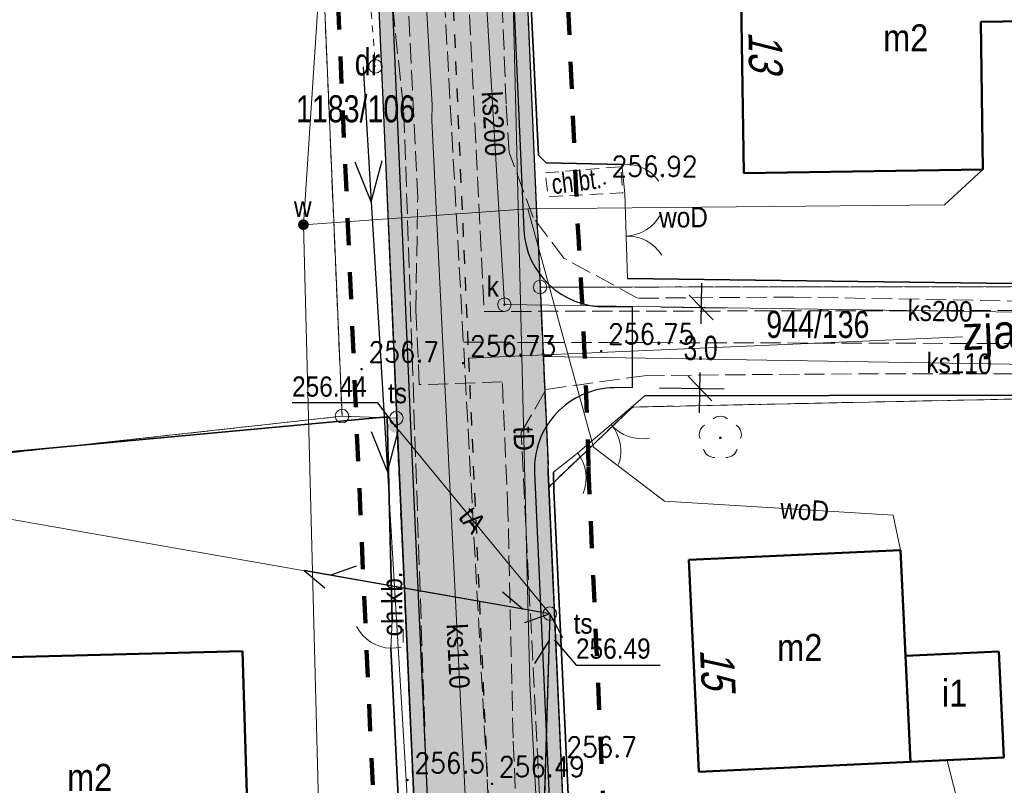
# Model space of a CAD drawing. Header units: metres. Extents: x 6553410 to 6553682, y 5599441 to 5599693.
# Tile 8 of 19: x 6553503 to 6553540, y 5599511 to 5599539. Entities that reach past the tile are written whole.
import ezdxf
from ezdxf.enums import TextEntityAlignment as Align

# ---------------------------------------------------------------- set-up
doc = ezdxf.new("R2010")
doc.units = ezdxf.units.M
doc.header["$LTSCALE"] = 0.5
doc.header["$PDMODE"] = 33
doc.header["$PDSIZE"] = 0.3
for name, pattern in [('1 1', [2, 1, -1]), ('1.0_0.5', [1.5, 1, -0.5]), ('1.5_0.5', [2, 1.5, -0.5]), ('219-500', [0]), ('egkk-500', [2, 1.5, -0.5]), ('egug-500', [1, 0.5, -0.5]), ('otob_500', [0]), ('otof_500', [0]), ('suep_nn_500', [0]), ('supp_500', [1, 0.5, -0.5]), ('sutp_500', [0])]:
    doc.linetypes.add(name, pattern=pattern)
doc.layers.get('0').update_dxf_attribs({"color": 2, "linetype": 'CONTINUOUS', "lineweight": 5})
doc.layers.get('Defpoints').update_dxf_attribs({"linetype": 'CONTINUOUS'})
for name, color, linetype in [('202-punkt graniczny', 7, 'CONTINUOUS'), ('203-punkt graniczny', 7, 'CONTINUOUS'), ('210-oznaczenie konturu użytku gruntowego', 7, 'CONTINUOUS'), ('211-numer działki ewidencyjnej', 7, 'CONTINUOUS'), ('217-kontur klasyfikacyjny', 7, 'CONTINUOUS'), ('218-kontur użytku gruntowego', 7, 'CONTINUOUS'), ('219-działka ewidencyjna', 7, 'CONTINUOUS'), ('238-Punkt adresowy budynku', 7, 'CONTINUOUS'), ('312-budynek ewidencyjny', 7, 'CONTINUOUS'), ('312-oznaczenie budynku ewidencyjnego-Atr117', 7, 'CONTINUOUS'), ('brama', 7, 'CONTINUOUS'), ('chodnik', 7, 'CONTINUOUS'), ('chodnik-Atr17', 7, 'CONTINUOUS'), ('drzewo liściaste', 7, 'CONTINUOUS'), ('furtka', 7, 'CONTINUOUS'), ('jezdnia', 7, 'CONTINUOUS'), ('OTRN_O', 7, 'CONTINUOUS'), ('PROJ_JP', 4, 'CONTINUOUS'), ('przewód elektroenergetyczny niskiego napięcia', 7, 'CONTINUOUS'), ('przewód gazowy - ob. projektowany', 7, 'CONTINUOUS'), ('przewód kanalizacyjny', 7, 'CONTINUOUS'), ('przewód kanalizacyjny - ob. projektowany', 7, 'CONTINUOUS'), ('przewód kanalizacyjny-Atr1', 7, 'CONTINUOUS'), ('przewód telekomunikacyjny napowietrzny', 7, 'CONTINUOUS'), ('przewód telekomunikacyjny podziemny', 7, 'CONTINUOUS'), ('przewód telekomunikacyjny podziemny-Atr1', 7, 'CONTINUOUS'), ('przewód wodociągowy', 7, 'CONTINUOUS'), ('przewód wodociągowy-Atr1', 7, 'CONTINUOUS'), ('rzędna', 7, 'CONTINUOUS'), ('rzędna-Atr2', 7, 'CONTINUOUS'), ('studnia kanalizacyjna', 7, 'CONTINUOUS'), ('studnia kanalizacyjna-Atr17', 7, 'CONTINUOUS'), ('słup przewodów napowietrznych', 7, 'CONTINUOUS'), ('słupek telekomunikacyjny', 7, 'CONTINUOUS'), ('słupek telekomunikacyjny-Atr17', 7, 'CONTINUOUS'), ('zasuwa lub zawór', 7, 'CONTINUOUS'), ('zasuwa lub zawór-Atr17', 7, 'CONTINUOUS'), ('zzz.gaTrasa', 7, 'CONTINUOUS'), ('zzz.gaTrasaKM', 7, 'CONTINUOUS')]:
    doc.layers.add(name, color=color, linetype=linetype)
for name, color, linetype, lineweight, true_color in [('OTO', 7, 'CONTINUOUS', 20, 0x000000), ('OTRN', 7, 'CONTINUOUS', 20, 0x000000), ('OTRS', 7, 'CONTINUOUS', 20, 0x000000), ('OTRS_O', 7, 'CONTINUOUS', 20, 0x000000)]:
    doc.layers.add(name, color=color, linetype=linetype, lineweight=lineweight, true_color=true_color)
doc.layers.add('proj_wymiar JP', color=2, linetype='CONTINUOUS', lineweight=5)
doc.styles.add('BDOT', font='SIMPLEX', dxfattribs={"width": 0.9})
doc.styles.add('GA4-ATR-TEXT', font='arial.ttf', dxfattribs={"width": 0.9})
doc.styles.get("Standard").update_dxf_attribs({"font": 'Working1250', "width": 0.75})
doc.linetypes.add('OTOO', pattern='A,7.5,[30,msgB.shx,S=1.28,R=0,X=0,Y=0],7.5', length=15)
doc.dimstyles.get("Standard").update_dxf_attribs({"dimtxt": 1, "dimasz": 1, "dimexe": 1, "dimexo": 1, "dimgap": 1, "dimtad": 1, "dimtxsty": 'Standard', "dimcen": 2.5, "dimadec": 0, "dimazin": 0, "dimtfac": 1, "dimtmove": 0, "dimatfit": 3, "dimfxl": 1, "dimarcsym": 0})

# ---------------------------------------------------------------- blocks, each defined once
blk = doc.blocks.new('US25')
at = {"linetype": 'Continuous', "lineweight": 0}
h = blk.add_hatch(color=0, dxfattribs=at)
edge = h.paths.add_edge_path()
edge.add_arc((0, 0), 0.2, 0, 360)
blk = doc.blocks.new('US09')
at = {"linetype": 'Continuous', "lineweight": 0}
h = blk.add_hatch(color=0, dxfattribs=at)
edge = h.paths.add_edge_path()
edge.add_arc((0, 0), 0.25, 0, 360)
blk = doc.blocks.new('PW01')
at = {"linetype": 'Continuous', "lineweight": 13}
h = blk.add_hatch(color=0, dxfattribs=at)
edge = h.paths.add_edge_path()
edge.add_arc((0, 0), 0.045, 0, 360)
blk = doc.blocks.new('US15')
at = {"color": 0, "linetype": 'Continuous', "lineweight": 13}
blk.add_circle((0, 0), 0.25, dxfattribs=at)
blk = doc.blocks.new('OP021')
at = {"linetype": 'Continuous', "lineweight": 13}
h = blk.add_hatch(color=0, dxfattribs=at)
edge = h.paths.add_edge_path()
edge.add_arc((0, 0), 0.05, 0, 360)
at = {"color": 0, "linetype": 'Continuous', "lineweight": 13}
for centre, start, end in [((0, 0.4), 49.272, 130.728), ((-0.38, 0.124), 121.308, 202.548), ((0.38, 0.124), 337.452, 58.692), ((-0.235, -0.324), 193.221, 274.871), ((0.235, -0.324), 265.129, 346.779)]:
    blk.add_arc(centre, 0.4, start, end, dxfattribs=at)
blk = doc.blocks.new('SUEP1')
at = {"color": 0, "linetype": 'Continuous'}
for p, q in [((5, 0), (3.5, 0.5)), ((15, 0), (13.5, 0.5)), ((0, 0), (5, 0)), ((5, 0), (3.5, -0.5)), ((5, 0), (15, 0)), ((15, 0), (13.5, -0.5))]:
    blk.add_line(p, q, dxfattribs=at)
blk = doc.blocks.new('SM05')
at = {"color": 0, "linetype": 'Continuous', "lineweight": 13}
blk.add_circle((0, 0), 0.25, dxfattribs=at)
blk = doc.blocks.new('SUTP')
at = {"color": 0, "linetype": 'Continuous'}
for p, q in [((0, 0), (0.866, 0.5)), ((9.232, 0), (8.366, 0.5)), ((0, 0), (9.232, 0)), ((1.866, -0.5), (1, 0)), ((7.366, -0.5), (8.232, 0))]:
    blk.add_line(p, q, dxfattribs=at)
blk = doc.blocks.new('OK02')
at = {"color": 0, "linetype": 'Continuous', "lineweight": 0}
for centre, start, end in [((-1.5, 0), 0, 60), ((1.5, 0), 120, 180)]:
    blk.add_arc(centre, 1.5, start, end, dxfattribs=at)
blk = doc.blocks.new('OK04')
at = {"color": 0, "linetype": 'Continuous', "lineweight": 0}
blk.add_arc((1.5, 0.001), 1.5, 120, 180, dxfattribs=at)
blk = doc.blocks.new('202')
at = {"color": 0, "linetype": 'Continuous', "lineweight": 0}
blk.add_circle((0, 0), 0.25, dxfattribs=at)
blk = doc.blocks.new('203')
at = {"linetype": 'Continuous', "lineweight": 0}
h = blk.add_hatch(color=0, dxfattribs=at)
edge = h.paths.add_edge_path()
edge.add_arc((0, 0), 0.045, 0, 360)
blk = doc.blocks.new('OTRS')
at = {"layer": 'OTRS', "color": 0, "lineweight": -3, "const_width": 0.09}
blk.add_lwpolyline([(-0.045, 0, 1), (0.045, 0, 1)], format="xyb", close=True, dxfattribs=at)
at = {"layer": 'OTRS_O', "color": 0, "style": 'BDOT'}
blk.add_attdef('RZEDNA', (0.514, 0.515), '', height=1.5, dxfattribs=at)
blk = doc.blocks.new('OTRN')
at = {"layer": 'OTRN', "color": 0, "const_width": 0.09}
blk.add_lwpolyline([(-0.045, 0, 1), (0.045, 0, 1)], format="xyb", close=True, dxfattribs=at)
at = {"layer": 'OTRN_O', "color": 0, "style": 'BDOT'}
blk.add_attdef('RZEDNA', (0.514, 0.515), '', height=1.5, dxfattribs=at)
blk = doc.blocks.new('z.ga4.PosMarkerL')
at = {"linetype": 'Continuous', "lineweight": 0}
blk.add_line((-36.593, 0), (0, 0), dxfattribs=at)
at = {"linetype": 'Continuous', "lineweight": 0, "style": 'GA4-ATR-TEXT', "width": 0.9}
blk.add_attdef('GAROADPOS', (-36.593, 1), '', height=2, dxfattribs=at)
blk = doc.blocks.new('_Oblique')
at = {"color": 0, "linetype": 'ByBlock', "lineweight": -2}
blk.add_line((-0.5, -0.5), (0.5, 0.5), dxfattribs=at)
blk = doc.blocks.new('*D69')
at = {"layer": 'Defpoints', "color": 0}
for p in [(6553525.794, 5599528.819), (6553528.292, 5599528.782), (6553525.749, 5599525.821)]:
    blk.add_point(p, dxfattribs=at)
at = {"layer": 'proj_wymiar JP', "color": 0, "linetype": 'ByBlock', "lineweight": -2}
for p, q in [((6553528.306, 5599529.682), (6553528.283, 5599528.183)), ((6553526.794, 5599528.804), (6553529.192, 5599528.769)), ((6553528.234, 5599524.884), (6553528.257, 5599526.383)), ((6553526.749, 5599525.806), (6553529.148, 5599525.771))]:
    blk.add_line(p, q, dxfattribs=at)
at = {"layer": 'proj_wymiar JP', "color": 0, "lineweight": -2, "xscale": 0.8999999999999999, "yscale": 0.8999999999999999, "zscale": 0.8999999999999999}
for p, rotation in [((6553528.292, 5599528.782), 89.14984837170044), ((6553528.248, 5599525.784), 269.1498483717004)]:
    blk.add_blockref('_Oblique', p, dxfattribs=dict(at, rotation=rotation))
at = {"layer": 'proj_wymiar JP', "color": 0, "insert": (6553528.27, 5599527.283), "char_height": 0.9, "attachment_point": 5}
blk.add_mtext('\\A1;3.0', dxfattribs=at)

msp = doc.modelspace()

# ---------------------------------------------------------------- hatches: boundary and pattern name
at = {"layer": 'PROJ_JP'}
h = msp.add_hatch(color=30, dxfattribs=at)
h.paths.add_polyline_path([(6553519.183, 5599486.201), (6553519.506, 5599478.232), (6553521.753, 5599478.332), (6553520.772, 5599502.572), (6553519.773, 5599524.813), (6553519.016, 5599542.214), (6553517.802, 5599568.404), (6553517.092, 5599584.326), (6553516.645, 5599594.147), (6553515.834, 5599612.185), (6553514.815, 5599636.274), (6553513.523, 5599667.029), (6553507.204, 5599667.436, -0.375437), (6553511.449, 5599662.805), (6553512.567, 5599636.179), (6553513.586, 5599612.087), (6553514.397, 5599594.045), (6553514.845, 5599584.225), (6553515.554, 5599568.302), (6553516.768, 5599542.113), (6553517.525, 5599524.714), (6553518.415, 5599504.902, -0.113833), (6553518.009, 5599502.692), (6553518.323, 5599495.798, -0.157382), (6553518.853, 5599494.356)])
h.paths.add_polyline_path([(6553520.05, 5599568.506), (6553519.638, 5599577.749, -0.154359), (6553520.106, 5599579.496), (6553519.858, 5599585.047, -0.154355), (6553519.235, 5599586.745), (6553518.893, 5599594.249), (6553518.081, 5599612.283), (6553517.063, 5599636.368), (6553516.015, 5599661.329, -0.441186), (6553521.256, 5599666.532), (6553513.523, 5599667.029), (6553514.815, 5599636.274), (6553515.834, 5599612.185), (6553516.645, 5599594.147), (6553517.092, 5599584.326), (6553517.802, 5599568.404), (6553519.016, 5599542.214), (6553519.773, 5599524.813), (6553520.772, 5599502.572), (6553521.753, 5599478.332), (6553524.001, 5599478.431), (6553523.02, 5599502.668), (6553522.121, 5599522.678, -0.149829), (6553522.56, 5599524.381), (6553522.308, 5599530.029, -0.148974), (6553521.726, 5599531.678), (6553521.263, 5599542.315)])
h = msp.add_hatch(color=256, dxfattribs=at)
h.paths.add_polyline_path([(6553515.895, 5599550.138), (6553516.268, 5599542.09), (6553517.025, 5599524.692), (6553517.916, 5599504.88, -0.01311), (6553517.92, 5599504.644), (6553518.009, 5599502.692, 0.113833), (6553518.415, 5599504.902), (6553517.525, 5599524.714), (6553516.768, 5599542.113), (6553516.395, 5599550.162)])
h.paths.add_polyline_path([(6553522.308, 5599530.029), (6553522.243, 5599531.499, -0.020126), (6553522.226, 5599531.7), (6553521.763, 5599542.337), (6553521.324, 5599551.8), (6553520.825, 5599551.777), (6553521.263, 5599542.315), (6553521.726, 5599531.678, 0.148974)])
h = msp.add_hatch(color=256, dxfattribs=at)
h.paths.add_polyline_path([(6553518.853, 5599494.356, 0.157382), (6553518.323, 5599495.798), (6553518.578, 5599490.18), (6553519.021, 5599490.198)])
h.paths.add_polyline_path([(6553519.122, 5599478.215), (6553519.506, 5599478.232), (6553519.183, 5599486.201), (6553518.76, 5599486.184)])
h.paths.add_polyline_path([(6553522.621, 5599522.7, -0.027372), (6553522.623, 5599522.974), (6553522.56, 5599524.381, 0.149829), (6553522.121, 5599522.678), (6553523.02, 5599502.668), (6553524.001, 5599478.431), (6553524.501, 5599478.452), (6553523.52, 5599502.69)])

# ---------------------------------------------------------------- linework, layer by layer
at = {"layer": '217-kontur klasyfikacyjny', "color": 3, "linetype": 'egkk-500', "lineweight": 18, "flags": 128}
for points in [[(6553515, 5599524.76), (6553513.93, 5599549.92)], [(6553546.74, 5599529.56), (6553522.33, 5599529.54)], [(6553522.33, 5599529.54), (6553522.66, 5599522.15)], [(6553525.75, 5599525.1), (6553546.76, 5599525.54)], [(6553522.66, 5599522.15), (6553525.75, 5599525.1)], [(6553483.51, 5599521.29), (6553515, 5599524.76)]]:
    msp.add_lwpolyline(points, dxfattribs=at)
at = {"layer": '218-kontur użytku gruntowego', "color": 3, "linetype": 'egug-500', "lineweight": 18, "flags": 128}
for points in [[(6553513.93, 5599549.92), (6553515, 5599524.76)], [(6553521.76, 5599542.33), (6553522.33, 5599529.54)], [(6553522.33, 5599529.54), (6553546.74, 5599529.56)], [(6553522.66, 5599522.15), (6553522.33, 5599529.54)], [(6553546.76, 5599525.54), (6553525.75, 5599525.1)], [(6553525.75, 5599525.1), (6553522.66, 5599522.15)], [(6553515, 5599524.76), (6553483.51, 5599521.29)], [(6553517.01, 5599524.69), (6553515, 5599524.76)], [(6553518.02, 5599502.45), (6553517.01, 5599524.69)], [(6553522.66, 5599522.15), (6553524.79, 5599474.22)]]:
    msp.add_lwpolyline(points, dxfattribs=at)
at = {"layer": '219-działka ewidencyjna', "color": 7, "linetype": '219-500', "lineweight": 18, "flags": 128}
for points in [[(6553513.93, 5599549.92), (6553515, 5599524.76)], [(6553515.93, 5599550.14), (6553517.01, 5599524.69)], [(6553522.33, 5599529.54), (6553521.76, 5599542.33)], [(6553522.33, 5599529.54), (6553546.74, 5599529.56)], [(6553522.33, 5599529.54), (6553522.66, 5599522.15)], [(6553546.76, 5599525.54), (6553525.75, 5599525.1)], [(6553525.75, 5599525.1), (6553522.66, 5599522.15)], [(6553483.51, 5599521.29), (6553515, 5599524.76)], [(6553515, 5599524.76), (6553517.01, 5599524.69)], [(6553517.01, 5599524.69), (6553518.02, 5599502.45)], [(6553524.79, 5599474.22), (6553522.66, 5599522.15)]]:
    msp.add_lwpolyline(points, dxfattribs=at)
at = {"layer": '312-budynek ewidencyjny', "color": 7, "linetype": 'Continuous', "lineweight": 50, "flags": 128}
for points in [[(6553529.74, 5599542.57), (6553529.87, 5599533.76)], [(6553538.64, 5599539.36), (6553541.94, 5599539.41)], [(6553538.72, 5599533.89), (6553538.64, 5599539.36)], [(6553529.87, 5599533.76), (6553538.72, 5599533.89)], [(6553535.67, 5599519.8), (6553527.84, 5599519.44)], [(6553535.85, 5599515.89), (6553535.67, 5599519.8)], [(6553527.84, 5599519.44), (6553528.2, 5599511.6)], [(6553511.31, 5599516.06), (6553502.72, 5599515.84)], [(6553511.63, 5599505.92), (6553511.31, 5599516.06)], [(6553539.31, 5599516.05), (6553535.85, 5599515.89)], [(6553539.49, 5599512.12), (6553539.31, 5599516.05)], [(6553536.04, 5599511.96), (6553535.85, 5599515.89)], [(6553535.85, 5599515.89), (6553536.04, 5599511.96)], [(6553528.2, 5599511.6), (6553536.04, 5599511.96)], [(6553536.04, 5599511.96), (6553539.49, 5599512.12)]]:
    msp.add_lwpolyline(points, dxfattribs=at)
at = {"layer": 'brama', "color": 7, "linetype": 'otob_500', "lineweight": 18, "flags": 128}
for points in [[(6553525.46, 5599533), (6553525.56, 5599529.86)], [(6553526.2, 5599525.51), (6553523.72, 5599523.39)]]:
    msp.add_lwpolyline(points, dxfattribs=at)
at = {"layer": 'chodnik', "color": 7, "linetype": '1.0_0.5', "lineweight": 18, "flags": 128}
for points in [[(6553522.527, 5599533.772), (6553525.314, 5599534.002), (6553525.391, 5599533.029), (6553522.628, 5599532.885)], [(6553516.85, 5599517.21), (6553517.26, 5599517.22), (6553517.26, 5599516.2), (6553516.81, 5599516.17)]]:
    msp.add_lwpolyline(points, close=True, dxfattribs=at)
at = {"layer": 'furtka', "color": 7, "linetype": 'otof_500', "lineweight": 18, "flags": 128}
for points in [[(6553525.35, 5599534.08), (6553525.46, 5599533)], [(6553523.72, 5599523.39), (6553522.82, 5599522.69)], [(6553516.81, 5599516.17), (6553516.85, 5599517.21)]]:
    msp.add_lwpolyline(points, dxfattribs=at)
at = {"layer": 'jezdnia', "color": 7, "linetype": '1.5_0.5', "lineweight": 18}
for points in [[(6553515.32, 5599568.83), (6553515.61, 5599551.86), (6553517.29, 5599536), (6553518.22, 5599508.49), (6553518.21, 5599507.43), (6553518.1, 5599504.9), (6553516.76, 5599502.53), (6553514.55, 5599500.68), (6553511.62, 5599499.63), (6553509.52, 5599499.28), (6553505.04, 5599498.9), (6553488.93, 5599497.52), (6553480.36, 5599496.89), (6553452.055, 5599494.884)], [(6553558.195, 5599528.775), (6553548.36, 5599528.88), (6553531.72, 5599529.17), (6553525.94, 5599529.13), (6553523.21, 5599530.61), (6553522.07, 5599532.12), (6553521.19, 5599534.52), (6553521.07, 5599536.33), (6553520.46, 5599552.39), (6553519.76, 5599565.3)], [(6553558.856, 5599474.416), (6553546.13, 5599474.26), (6553531.12, 5599473.96), (6553528.44, 5599474.13), (6553526.27, 5599474.69), (6553524.45, 5599476.18), (6553523.15, 5599478.91), (6553522.77, 5599482.3), (6553523.02, 5599493.42), (6553522.48, 5599508.04), (6553522.36, 5599509.72), (6553521.63, 5599524.16), (6553522.55, 5599525.75), (6553526.18, 5599526.26), (6553532.11, 5599526.32), (6553548.56, 5599526.35), (6553558.23, 5599525.942)]]:
    msp.add_lwpolyline(points, dxfattribs=at)
at = {"layer": 'OTO', "color": 18, "linetype": 'OTOO', "lineweight": 35, "true_color": 0x000000, "flags": 128}
for points in [[(6553525.35, 5599534.08), (6553522.56, 5599534.14), (6553522.27, 5599534.42), (6553521.86, 5599542.67), (6553521.62, 5599550.76)], [(6553525.56, 5599529.86), (6553548.33, 5599529.56)], [(6553493.11, 5599522.55), (6553516.67, 5599524.74), (6553516.85, 5599517.21)], [(6553524.96, 5599476.98), (6553522.84, 5599522.01), (6553522.82, 5599522.69)], [(6553516.81, 5599516.17), (6553517.39, 5599504.43), (6553515.37, 5599501.96), (6553512.67, 5599501.33), (6553504.41, 5599500.62), (6553503.39, 5599500.94)]]:
    msp.add_lwpolyline(points, dxfattribs=at)
at = {"layer": 'OTO', "color": 18, "linetype": 'OTOO', "lineweight": 35, "true_color": 0x000000}
msp.add_lwpolyline([(6553526.2, 5599525.51), (6553546.66, 5599525.55), (6553546.63, 5599524.87), (6553558.244, 5599524.817)], dxfattribs=at)
at = {"layer": 'PROJ_JP'}
for p, q in [((6553522.243, 5599531.499), (6553522.623, 5599522.974)), ((6553525.749, 5599525.821), (6553525.747, 5599528.822))]:
    msp.add_line(p, q, dxfattribs=at)
at = {"layer": 'PROJ_JP', "flags": 128}
for points in [[(6553506.763, 5599667.464), (6553506.763, 5599667.464, -0.402091), (6553511.449, 5599662.805), (6553512.567, 5599636.179), (6553513.586, 5599612.087), (6553514.397, 5599594.045), (6553514.845, 5599584.225), (6553515.554, 5599568.302), (6553516.768, 5599542.113), (6553517.525, 5599524.714), (6553518.415, 5599504.902, -0.358521), (6553514.603, 5599499.82)], [(6553522.97, 5599580.883), (6553522.628, 5599580.882, 0.426618), (6553519.638, 5599577.749), (6553520.05, 5599568.506), (6553521.263, 5599542.315), (6553521.726, 5599531.678, 0.40536), (6553524.763, 5599528.809), (6553525.747, 5599528.822)], [(6553521.324, 5599551.8), (6553521.763, 5599542.337), (6553522.226, 5599531.7, 0.020126), (6553522.243, 5599531.499)], [(6553515.895, 5599550.138), (6553516.268, 5599542.09), (6553517.025, 5599524.692), (6553517.916, 5599504.88, -0.01311), (6553517.92, 5599504.644)], [(6553525.749, 5599525.821), (6553525.079, 5599525.812, 0.423543), (6553522.121, 5599522.678), (6553523.02, 5599502.668), (6553524.001, 5599478.431), (6553519.506, 5599478.232), (6553518.853, 5599494.356, 0.475805), (6553515.746, 5599496.68), (6553514.844, 5599496.453)], [(6553522.623, 5599522.974, 0.027372), (6553522.621, 5599522.7), (6553523.52, 5599502.69), (6553524.501, 5599478.452), (6553524.001, 5599478.431)]]:
    msp.add_lwpolyline(points, format="xyb", dxfattribs=at)
at = {"layer": 'PROJ_JP', "color": 6, "linetype": '1 1', "lineweight": 100, "ltscale": 2, "flags": 128}
for points in [[(6553522.823, 5599551.869), (6553523.261, 5599542.404), (6553523.724, 5599531.765, -0.009599), (6553524.12, 5599522.877)], [(6553514.397, 5599550.069), (6553514.77, 5599542.023), (6553515.527, 5599524.626), (6553516.417, 5599504.812, -0.01311), (6553516.42, 5599504.655)], [(6553524.12, 5599522.877, 0.027372), (6553524.119, 5599522.768), (6553525.018, 5599502.754), (6553526.08, 5599476.522), (6553517.714, 5599476.15), (6553517.261, 5599486.116)]]:
    msp.add_lwpolyline(points, format="xyb", dxfattribs=at)
at = {"layer": 'przewód elektroenergetyczny niskiego napięcia', "color": 1, "linetype": 'suep_nn_500', "lineweight": 18, "flags": 128}
msp.add_lwpolyline([(6553518.33, 5599495.33), (6553515.78, 5599537.69)], dxfattribs=at)
at = {"layer": 'przewód gazowy - ob. projektowany', "color": 40, "linetype": '1.5_0.5', "lineweight": 18}
msp.add_lwpolyline([(6553558.889, 5599471.733), (6553523.09, 5599471.96), (6553522.87, 5599478.01), (6553521.33, 5599512.85), (6553521.14, 5599521.23), (6553520.93, 5599526.03), (6553517.86, 5599525.93), (6553517.73, 5599528.68), (6553517.8, 5599532.83), (6553517.27, 5599543.67), (6553516.42, 5599553.73), (6553515.79, 5599571.41), (6553515.48, 5599580.91), (6553514.53, 5599588.64), (6553513.91, 5599603.89), (6553518.08, 5599604.07), (6553516.9, 5599632.52), (6553512.74, 5599632.47), (6553511.51, 5599661.34), (6553511.53, 5599662.29), (6553511.6, 5599665.96), (6553520.39, 5599665.77), (6553556.563, 5599663.101)], dxfattribs=at)
at = {"layer": 'przewód kanalizacyjny', "color": 34, "linetype": 'Continuous', "lineweight": 18, "flags": 128}
for points in [[(6553515.36, 5599608.09), (6553515.49, 5599597.46), (6553515.5, 5599596.91), (6553516.07, 5599582.96), (6553516.58, 5599570.69), (6553516.57, 5599570.06), (6553517.32, 5599554.23), (6553517.32, 5599553.73), (6553517.85, 5599544.6), (6553518.33, 5599536.29), (6553518.32, 5599535.72), (6553518.74, 5599527.18), (6553519.58, 5599510.24), (6553519.6, 5599509.73), (6553519.7, 5599504.3), (6553519.79, 5599499.31), (6553520.33, 5599480.5)], [(6553520.17, 5599542.99), (6553521.01, 5599528.89)], [(6553556.95, 5599526.4), (6553522.48, 5599526.97)], [(6553537.39, 5599512.02), (6553541.11, 5599497.36)]]:
    msp.add_lwpolyline(points, dxfattribs=at)
at = {"layer": 'przewód kanalizacyjny', "color": 34, "linetype": 'Continuous', "lineweight": 18}
msp.add_lwpolyline([(6553521.01, 5599528.89), (6553558.201, 5599528.338)], dxfattribs=at)
at = {"layer": 'przewód kanalizacyjny - ob. projektowany', "color": 34, "linetype": '1.5_0.5', "lineweight": 18, "flags": 128}
msp.add_lwpolyline([(6553515.26, 5599667.16), (6553514.54, 5599657.73), (6553518.59, 5599543.84), (6553519.49, 5599527.5), (6553520.76, 5599504.17), (6553520.98, 5599499.5), (6553521.98, 5599479.46)], dxfattribs=at)
at = {"layer": 'przewód kanalizacyjny - ob. projektowany', "color": 34, "linetype": '1.5_0.5', "lineweight": 18}
for points in [[(6553519.57, 5599542.61), (6553520.26, 5599528.64), (6553558.196, 5599528.705)], [(6553519.49, 5599527.5), (6553558.212, 5599527.407)]]:
    msp.add_lwpolyline(points, dxfattribs=at)
at = {"layer": 'przewód telekomunikacyjny napowietrzny', "color": 30, "linetype": 'sutp_500', "lineweight": 18, "flags": 128}
for points in [[(6553492.01, 5599522.83), (6553522.69, 5599517.45)], [(6553522.69, 5599517.45), (6553492.01, 5599522.83)]]:
    msp.add_lwpolyline(points, dxfattribs=at)
at = {"layer": 'przewód telekomunikacyjny napowietrzny', "color": 30, "linetype": 'sutp_500', "lineweight": 18}
msp.add_lwpolyline([(6553522.69, 5599517.45), (6553520.503, 5599444.621)], dxfattribs=at)
at = {"layer": 'przewód telekomunikacyjny podziemny', "color": 30, "linetype": 'Continuous', "lineweight": 18}
msp.add_lwpolyline([(6553517.03, 5599666.82), (6553518.5, 5599609.44), (6553519.18, 5599593.05), (6553521.15, 5599547.68), (6553521.95, 5599514.86), (6553523.92, 5599478.44), (6553516.03, 5599467.21), (6553517.168, 5599444.501)], dxfattribs=at)
at = {"layer": 'przewód telekomunikacyjny podziemny', "color": 30, "linetype": 'Continuous', "lineweight": 18, "flags": 128}
msp.add_lwpolyline([(6553522.69, 5599517.45), (6553516.96, 5599524.4)], dxfattribs=at)
at = {"layer": 'przewód wodociągowy', "color": 5, "linetype": 'Continuous', "lineweight": 18}
msp.add_lwpolyline([(6553515.606, 5599690.68), (6553516.43, 5599670.55), (6553516.93, 5599653.74), (6553512.54, 5599653.44), (6553513.25, 5599648.52), (6553511.38, 5599627.72), (6553512.51, 5599600.29), (6553513.56, 5599577.7), (6553514.98, 5599553.25), (6553513.57, 5599531.85), (6553514.31, 5599503.32), (6553514.45, 5599500.14), (6553513.9, 5599496.9)], dxfattribs=at)
at = {"layer": 'przewód wodociągowy', "color": 5, "linetype": 'Continuous', "lineweight": 18, "flags": 128}
for points in [[(6553513.57, 5599531.85), (6553521.88, 5599532.44), (6553537.3, 5599532.59), (6553538.72, 5599533.89)], [(6553521.88, 5599532.44), (6553524.31, 5599523.62), (6553526.94, 5599521.61), (6553535.4, 5599521.1), (6553535.67, 5599519.8)]]:
    msp.add_lwpolyline(points, dxfattribs=at)
at = {"layer": 'rzędna-Atr2', "color": 7, "flags": 128}
for points in [[(6553516.96, 5599524.4), (6553516.33, 5599525.25), (6553513.152, 5599525.25)], [(6553522.89, 5599516.46), (6553523.66, 5599515.55), (6553526.774, 5599515.55)]]:
    msp.add_lwpolyline(points, dxfattribs=at)
at = {"layer": 'słup przewodów napowietrznych', "color": 7, "linetype": 'supp_500', "lineweight": 18, "flags": 128}
msp.add_lwpolyline([(6553516.08, 5599539.72), (6553516.24, 5599537.71)], dxfattribs=at)
at = {"layer": 'zzz.gaTrasa', "linetype": '1 1', "flags": 128}
msp.add_lwpolyline([(6553513.45, 5599668.771), (6553514.815, 5599636.274), (6553515.834, 5599612.185), (6553516.645, 5599594.147), (6553517.092, 5599584.326), (6553517.802, 5599568.404), (6553519.016, 5599542.214), (6553519.773, 5599524.813), (6553520.772, 5599502.572), (6553521.956, 5599473.336)], dxfattribs=at)

# ---------------------------------------------------------------- block references
at = {"layer": '202-punkt graniczny', "color": 7, "linetype": 'Continuous', "lineweight": 18}
for p in [(6553522.33, 5599529.54), (6553515, 5599524.76), (6553517.01, 5599524.69)]:
    msp.add_blockref('202', p, dxfattribs=at)
at = {"layer": '203-punkt graniczny', "color": 7, "linetype": 'Continuous', "lineweight": 18}
for p in [(6553525.75, 5599525.1), (6553522.66, 5599522.15)]:
    msp.add_blockref('203', p, dxfattribs=at)
at = {"layer": 'brama', "color": 7, "linetype": 'Continuous', "lineweight": 18}
for p, rotation in [((6553525.51, 5599531.43), 271.824), ((6553524.96, 5599524.45), 220.525)]:
    msp.add_blockref('OK02', p, dxfattribs=dict(at, rotation=rotation))
at = {"layer": 'drzewo liściaste', "color": 94, "linetype": 'Continuous', "lineweight": 18}
msp.add_blockref('OP021', (6553529, 5599523.96), dxfattribs=at)
at = {"layer": 'furtka', "color": 7, "linetype": 'Continuous', "lineweight": 18}
for p, rotation in [((6553525.35, 5599534.08), 275.816), ((6553523.72, 5599523.39), 217.875), ((6553516.81, 5599516.17), 87.797)]:
    msp.add_blockref('OK04', p, dxfattribs=dict(at, rotation=rotation))
at = {"layer": 'OTRN', "color": 18, "true_color": 0x000000}
ref = msp.add_blockref('OTRN', (6553515.724, 5599526.506, 256.659), dxfattribs=dict(at, xscale=0.5, yscale=0.5, zscale=0.5))
ref.add_attrib('RZEDNA', '256.7', (6553515.981, 5599526.764, 256.659), dxfattribs={"layer": 'OTRN_O', "color": 0, "height": 0.75, "style": 'BDOT', "width": 0.9})
ref = msp.add_blockref('OTRN', (6553523.048, 5599511.881, 256.698), dxfattribs=dict(at, xscale=0.5, yscale=0.5, zscale=0.5))
ref.add_attrib('RZEDNA', '256.7', (6553523.305, 5599512.139, 256.698), dxfattribs={"layer": 'OTRN_O', "color": 0, "height": 0.75, "style": 'BDOT', "width": 0.9})
ref = msp.add_blockref('OTRN', (6553517.426, 5599511.289, 256.521), dxfattribs=dict(at, xscale=0.5, yscale=0.5, zscale=0.5))
ref.add_attrib('RZEDNA', '256.5', (6553517.683, 5599511.547, 256.521), dxfattribs={"layer": 'OTRN_O', "color": 0, "height": 0.75, "style": 'BDOT', "width": 0.9})
at = {"layer": 'OTRS', "color": 18, "true_color": 0x000000}
ref = msp.add_blockref('OTRS', (6553524.72, 5599533.382, 256.922), dxfattribs=dict(at, xscale=0.5, yscale=0.5, zscale=0.5))
ref.add_attrib('RZEDNA', '256.92', (6553524.977, 5599533.64, 256.922), dxfattribs={"layer": 'OTRS_O', "color": 0, "height": 0.75, "style": 'BDOT', "width": 0.9})
ref = msp.add_blockref('OTRS', (6553524.592, 5599527.171, 256.753), dxfattribs=dict(at, xscale=0.5, yscale=0.5, zscale=0.5))
ref.add_attrib('RZEDNA', '256.75', (6553524.849, 5599527.429, 256.753), dxfattribs={"layer": 'OTRS_O', "color": 0, "height": 0.75, "style": 'BDOT', "width": 0.9})
ref = msp.add_blockref('OTRS', (6553519.481, 5599526.724, 256.727), dxfattribs=dict(at, xscale=0.5, yscale=0.5, zscale=0.5))
ref.add_attrib('RZEDNA', '256.73', (6553519.738, 5599526.982, 256.727), dxfattribs={"layer": 'OTRS_O', "color": 0, "height": 0.75, "style": 'BDOT', "width": 0.9})
ref = msp.add_blockref('OTRS', (6553520.55, 5599511.149, 256.487), dxfattribs=dict(at, xscale=0.5, yscale=0.5, zscale=0.5))
ref.add_attrib('RZEDNA', '256.49', (6553520.807, 5599511.407, 256.487), dxfattribs={"layer": 'OTRS_O', "color": 0, "height": 0.75, "style": 'BDOT', "width": 0.9})
at = {"layer": 'przewód elektroenergetyczny niskiego napięcia', "color": 1, "linetype": 'Continuous', "lineweight": 18, "rotation": 273.445}
msp.add_blockref('SUEP1', (6553515.78, 5599537.69), dxfattribs=at)
at = {"layer": 'przewód telekomunikacyjny napowietrzny', "color": 30, "linetype": 'Continuous', "lineweight": 18}
for rotation in [170.054, 268.28]:
    msp.add_blockref('SUTP', (6553522.69, 5599517.45), dxfattribs=dict(at, rotation=rotation))
at = {"layer": 'rzędna', "color": 34, "linetype": 'Continuous', "lineweight": 18}
msp.add_blockref('PW01', (6553521.01, 5599528.89), dxfattribs=at)
at = {"layer": 'rzędna', "color": 30, "linetype": 'Continuous', "lineweight": 18}
for p in [(6553516.96, 5599524.4), (6553522.89, 5599516.46)]:
    msp.add_blockref('PW01', p, dxfattribs=at)
at = {"layer": 'studnia kanalizacyjna', "color": 34, "linetype": 'Continuous', "lineweight": 18}
msp.add_blockref('US15', (6553521.01, 5599528.89), dxfattribs=at)
at = {"layer": 'słup przewodów napowietrznych', "color": 7, "linetype": 'Continuous', "lineweight": 18}
for name, p in [('SM05', (6553516.24, 5599537.71)), ('US15', (6553522.69, 5599517.45))]:
    msp.add_blockref(name, p, dxfattribs=at)
at = {"layer": 'słupek telekomunikacyjny', "color": 30, "linetype": 'Continuous', "lineweight": 18}
for p in [(6553516.96, 5599524.4), (6553522.89, 5599516.46)]:
    msp.add_blockref('US09', p, dxfattribs=at)
at = {"layer": 'zasuwa lub zawór', "color": 5, "linetype": 'Continuous', "lineweight": 18}
msp.add_blockref('US25', (6553513.57, 5599531.85), dxfattribs=at)
at = {"layer": 'zzz.gaTrasaKM'}
ref = msp.add_blockref('z.ga4.PosMarkerL', (6553519.682, 5599526.908), dxfattribs=dict(at, xscale=0.5, yscale=0.5, rotation=182.4915091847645))
ref.add_attrib('GAROADPOS', 'zjazd indywidualny  0+142', (6553537.983, 5599527.204), dxfattribs={"layer": '0', "color": 224, "linetype": 'Continuous', "lineweight": 18, "height": 1.25, "rotation": 182.4915, "style": 'GA4-ATR-TEXT', "text_generation_flag": 6, "width": 0.9})

# ---------------------------------------------------------------- texts
at = {"layer": '210-oznaczenie konturu użytku gruntowego', "color": 3, "linetype": 'Continuous', "lineweight": 18, "width": 0.79}
msp.add_text('dr', height=1, dxfattribs=at).set_placement((6553515.47, 5599537.38))
at = {"layer": '211-numer działki ewidencyjnej', "color": 7, "linetype": 'Continuous', "lineweight": 18, "width": 0.79}
msp.add_text('1183/106', height=1, dxfattribs=at).set_placement((6553515.501, 5599535.641), align=Align.CENTER)
msp.add_text('944/136', height=1, dxfattribs=at).set_placement((6553534.519, 5599527.659), align=Align.RIGHT)
at = {"layer": '238-Punkt adresowy budynku', "color": 7, "linetype": 'Continuous', "lineweight": 25, "oblique": 15, "width": 0.79}
for s, rotation, p in [('13', 270.843, (6553530.05, 5599538.27)), ('15', 272.625, (6553528.28, 5599515.39))]:
    msp.add_text(s, height=1.25, rotation=rotation, dxfattribs=at).set_placement(p, align=Align.CENTER)
at = {"layer": '312-oznaczenie budynku ewidencyjnego-Atr117', "color": 7, "width": 0.9}
for s, p in [('m2', (6553535.86, 5599538.27)), ('m2', (6553531.94, 5599515.7)), ('i1', (6553537.67, 5599514.01)), ('m2', (6553505.66, 5599510.89))]:
    msp.add_text(s, height=1, dxfattribs=at).set_placement(p, align=Align.CENTER)
at = {"layer": 'chodnik-Atr17', "color": 7, "width": 0.9}
msp.add_text('ch.kb.', height=0.75, rotation=90, dxfattribs=at).set_placement((6553517.23, 5599516.61))
at = {"layer": 'chodnik-Atr17', "color": 7, "insert": (6553523.673, 5599533.458), "char_height": 0.75, "attachment_point": 5, "rotation": 7.243}
msp.add_mtext('ch.bt.', dxfattribs=at)
at = {"layer": 'przewód kanalizacyjny-Atr1', "color": 34, "width": 0.9}
for s, rotation, p in [('ks200', 273.409, (6553520.54, 5599536.79)), ('ks200', 359.149, (6553535.93, 5599528.67)), ('ks110', 359.053, (6553536.63, 5599526.74)), ('ks110', 272.838, (6553519.24, 5599517.08))]:
    msp.add_text(s, height=0.75, rotation=rotation, dxfattribs=at).set_placement(p, align=Align.MIDDLE_LEFT)
at = {"layer": 'przewód telekomunikacyjny podziemny-Atr1', "color": 30, "width": 0.9}
msp.add_text('tD', height=0.75, rotation=271.396, dxfattribs=at).set_placement((6553521.72, 5599524.38), align=Align.MIDDLE_LEFT)
msp.add_text('tA', height=0.75, rotation=-50.496, dxfattribs=at).set_placement((6553519.83, 5599520.92), align=Align.MIDDLE_CENTER)
at = {"layer": 'przewód wodociągowy-Atr1', "color": 5, "width": 0.9}
msp.add_text('woD', height=0.75, rotation=0.557, dxfattribs=at).set_placement((6553526.73, 5599532.49), align=Align.TOP_LEFT)
msp.add_text('woD', height=0.75, rotation=356.55, dxfattribs=at).set_placement((6553531.22, 5599521.35), align=Align.MIDDLE_LEFT)
at = {"layer": 'rzędna-Atr2', "color": 30, "width": 0.9}
for s, p in [('256.44', (6553513.152, 5599525.258)), ('256.49', (6553523.66, 5599515.558))]:
    msp.add_text(s, height=0.75, dxfattribs=at).set_placement(p, align=Align.BOTTOM_LEFT)
at = {"layer": 'studnia kanalizacyjna-Atr17', "color": 34, "width": 0.9}
msp.add_text('k', height=0.75, dxfattribs=at).set_placement((6553520.35, 5599529.19))
at = {"layer": 'słupek telekomunikacyjny-Atr17', "color": 30, "width": 0.9}
for p in [(6553516.7, 5599525.24), (6553523.57, 5599516.71)]:
    msp.add_text('ts', height=0.75, dxfattribs=at).set_placement(p)
at = {"layer": 'zasuwa lub zawór-Atr17', "color": 5, "width": 0.9}
msp.add_text('w', height=0.75, dxfattribs=at).set_placement((6553513.22, 5599532.14))

# ---------------------------------------------------------------- dimensions: what is measured, and where the dimension line sits
at = {"layer": 'proj_wymiar JP', "color": 224, "linetype": 'ByBlock'}
dim = msp.add_aligned_dim(p1=(6553525.749, 5599525.821), p2=(6553525.794, 5599528.819), distance=-2.499, dimstyle='Standard', override={"dimscale": 5, "dimtxt": 0.18, "dimasz": 0.18, "dimexe": 0.18, "dimexo": 0.2, "dimgap": 0.09, "dimtad": 0, "dimtih": 1, "dimtoh": 1, "dimdec": 1, "dimzin": 0, "dimdsep": 46, "dimblk1": 'Oblique', "dimblk2": 'Oblique', "dimsah": 1, "dimcen": 0.09, "dimdle": 0.18, "dimtdec": 4, "dimtofl": 0, "dimtolj": 1, "dimtzin": 0}, dxfattribs=at)
dim.commit()
dim.dimension.update_dxf_attribs({"geometry": '*D69', "text_midpoint": (6553528.27, 5599527.283)})

doc.saveas('drawing.dxf')
